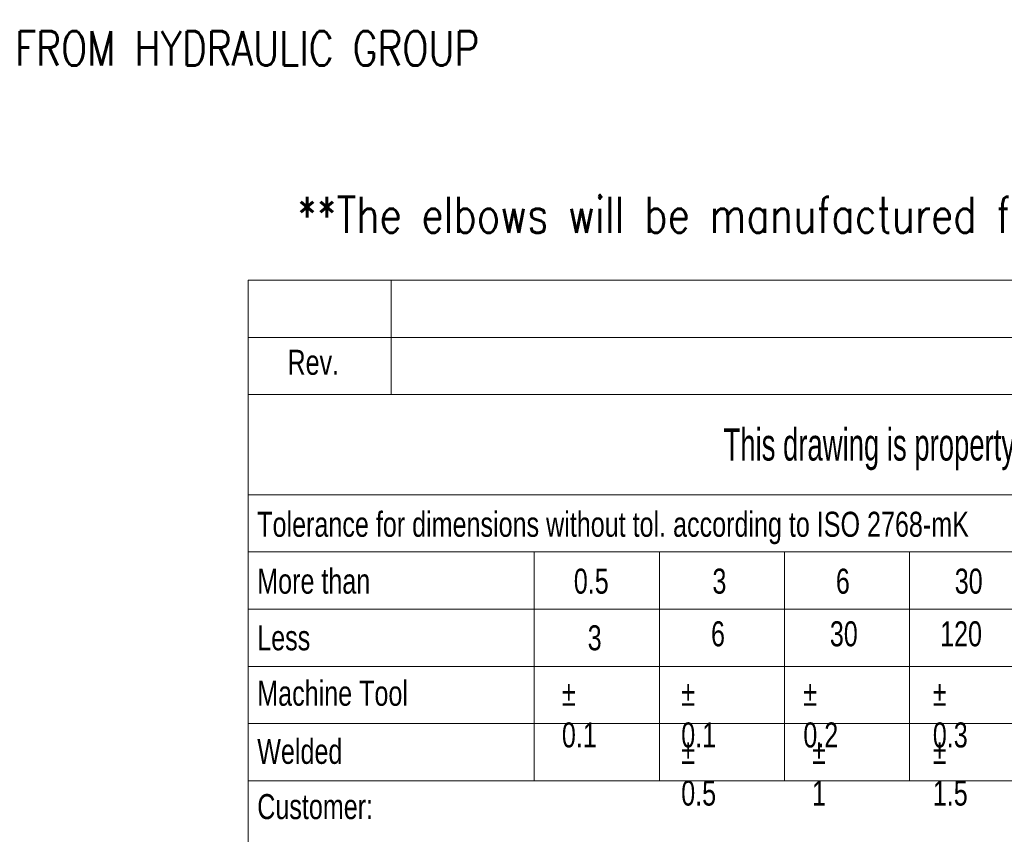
# Model space of a CAD drawing. Header units: millimetres. Extents: x 0 to 594, y 0 to 424.
# Tile 9 of 13: x 386 to 457, y 48 to 107. Entities that reach past the tile are written whole.
import ezdxf

# ---------------------------------------------------------------- set-up
doc = ezdxf.new("R2010")
doc.units = ezdxf.units.MM
doc.header["$LTSCALE"] = 0.25
doc.layers.add('Annotation', color=7, linetype='Continuous')
doc.layers.add('SLD-0', color=179, linetype='Continuous')
doc.styles.add('AdskIsoAnnotation', font='romans.shx', dxfattribs={"width": 0.8, "height": 1})
doc.styles.add('AdskIsoMetric', font='romans.shx', dxfattribs={"width": 0.8, "height": 2.5})
doc.styles.add('SLDTEXTSTYLE2', font='TXT', dxfattribs={"width": 0.638186})
doc.styles.add('SLDTEXTSTYLE3', font='TXT', dxfattribs={"width": 0.75})

msp = doc.modelspace()

# ---------------------------------------------------------------- linework, layer by layer
at = {"color": 7, "linetype": 'Continuous', "lineweight": 18}
for p, q in [((402.554, 87.962), (588.826, 87.962)), ((402.554, 87.962), (402.554, 83.822)), ((412.902, 87.962), (412.902, 79.683)), ((402.554, 83.822), (588.826, 83.822)), ((402.554, 83.822), (402.554, 79.683)), ((402.554, 79.683), (402.554, 72.439)), ((402.554, 79.683), (588.826, 79.683)), ((402.554, 72.439), (402.554, 68.3)), ((402.554, 72.439), (588.826, 72.439)), ((402.554, 68.3), (495.69, 68.3)), ((402.554, 68.3), (402.554, 64.16)), ((423.251, 68.3), (423.251, 51.742)), ((432.306, 51.742), (432.306, 68.3)), ((441.361, 51.742), (441.361, 68.3)), ((450.416, 51.742), (450.416, 68.3)), ((402.554, 64.16), (402.554, 60.021)), ((402.554, 64.16), (495.69, 64.16)), ((402.554, 60.021), (402.554, 55.882)), ((402.554, 60.021), (495.69, 60.021)), ((402.554, 55.882), (402.554, 51.742)), ((402.554, 55.882), (495.69, 55.882)), ((402.554, 51.742), (402.554, 5.174)), ((402.554, 51.742), (423.251, 51.742)), ((423.251, 51.742), (432.306, 51.742)), ((432.306, 51.742), (441.361, 51.742)), ((441.361, 51.742), (450.416, 51.742)), ((450.416, 51.742), (459.47, 51.742))]:
    msp.add_line(p, q, dxfattribs=at)

# ---------------------------------------------------------------- texts
at = {"insert": (406.104, 93.992), "char_height": 2.59725, "attachment_point": 1, "style": 'AdskIsoMetric'}
msp.add_mtext_dynamic_manual_height_columns('**The elbows will be manufactured from bent pipes using a manual bending machine', width=4135.89111, gutter_width=12.986, heights=[0], dxfattribs=at)
at = {"color": 7, "linetype": 'Continuous', "lineweight": 0, "style": 'SLDTEXTSTYLE3'}
for s, insert, char_height, attachment_point in [('Rev.', (407.272, 82.929), 1.811, 2), ('Tolerance for dimensions without tol. according to ISO 2768-mK', (403.216, 71.209), 1.81098, 1), ('More than', (403.216, 67.094), 1.811, 1), ('0.5', (426.119, 67.094), 1.811, 1), ('3', (436.147, 67.094), 1.811, 1), ('6', (445.078, 67.094), 1.811, 1), ('30', (453.677, 67.094), 1.811, 1), ('Less', (403.216, 62.996), 1.811, 1), ('3', (427.122, 62.996), 1.811, 1), ('6', (436.044, 63.285), 1.811, 1), ('30', (444.642, 63.285), 1.811, 1), ('120', (452.62, 63.285), 1.811, 1), ('Machine Tool', (403.216, 58.985), 1.81098, 1), ('%%p^J0.1', (425.256, 58.985), 1.811, 1), ('%%p^J0.1', (433.889, 58.985), 1.811, 1), ('%%p^J0.2', (442.724, 58.985), 1.811, 1), ('%%p^J0.3', (452.092, 58.985), 1.811, 1), ('Welded', (403.216, 54.78), 1.811, 1), ('%%p^J0.5', (433.889, 54.78), 1.811, 1), ('%%p^J1', (443.354, 54.78), 1.811, 1), ('%%p^J1.5', (452.092, 54.78), 1.811, 1), ('Customer:', (403.216, 50.784), 1.811, 1)]:
    msp.add_mtext(s, dxfattribs=dict(at, insert=insert, char_height=char_height, attachment_point=attachment_point))
at = {"layer": 'Annotation', "insert": (385.686, 103.484), "char_height": 2.5, "attachment_point": 7, "style": 'AdskIsoAnnotation', "bg_fill": 3, "box_fill_scale": 1, "bg_fill_color": 256, "bg_fill_true_color": 13158600, "bg_fill_transparency": 0}
msp.add_mtext('FROM HYDRAULIC GROUP', dxfattribs=at)
at = {"layer": 'SLD-0', "color": 7, "insert": (493.275, 77.241), "char_height": 2.328397, "attachment_point": 2, "style": 'SLDTEXTSTYLE2'}
msp.add_mtext('This drawing is property of INSERTEC. Must not be copier or transferred to third parties in any way without written authorization.', dxfattribs=at)

doc.saveas('drawing.dxf')
